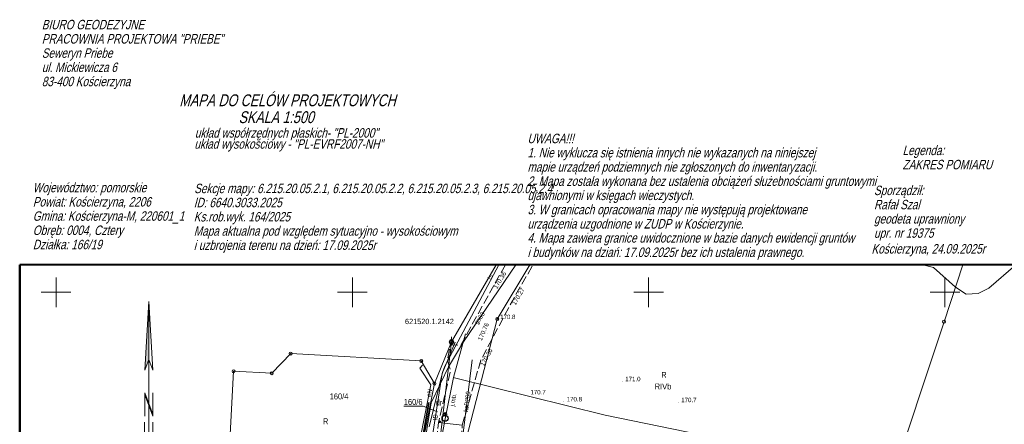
# Model space of a CAD drawing. Header units: metres. Extents: x 6499494 to 6499783, y 5999642 to 5999846.
# Tile 8 of 12: x 6499494 to 6499660, y 5999778 to 5999846. Entities that reach past the tile are written whole.
import ezdxf
from ezdxf.enums import TextEntityAlignment as Align

# ---------------------------------------------------------------- set-up
doc = ezdxf.new("R2010")
doc.units = ezdxf.units.M
for name, pattern in [('1.5_0.5', [2, 1.5, -0.5]), ('219-500', [0]), ('egkk-500', [0]), ('egug-500', [0])]:
    doc.linetypes.add(name, pattern=pattern)
doc.layers.get('0').update_dxf_attribs({"color": 2, "lineweight": 5})
doc.styles.get("Standard").update_dxf_attribs({"font": 'Working1250', "width": 0.75})
doc.linetypes.add('902-500', pattern='A,3.75,0,[1,ksztalty.shx,S=0.5,R=0,X=0,Y=0],3.75', length=7.5)

# ---------------------------------------------------------------- blocks, each defined once
blk = doc.blocks.new('202')
at = {"color": 0, "linetype": 'Continuous', "lineweight": 0}
blk.add_circle((0, 0), 0.25, dxfattribs=at)
blk = doc.blocks.new('SUWH')
at = {"color": 0, "linetype": 'Continuous'}
for p in [(-0.354, 0.646), (0, 0.5), (0.354, 0.646)]:
    blk.add_line(p, (0, 1), dxfattribs=at)
blk.add_circle((0, 0), 0.5, dxfattribs=at)
blk = doc.blocks.new('US25')
at = {"linetype": 'Continuous', "lineweight": 0}
h = blk.add_hatch(color=0, dxfattribs=at)
edge = h.paths.add_edge_path()
edge.add_arc((0, 0), 0.2, 0, 360)
blk = doc.blocks.new('PW01')
at = {"linetype": 'Continuous', "lineweight": 13}
h = blk.add_hatch(color=0, dxfattribs=at)
edge = h.paths.add_edge_path()
edge.add_arc((0, 0), 0.045, 0, 360)
blk = doc.blocks.new('131')
at = {"color": 0, "linetype": 'Continuous', "lineweight": 13}
blk.add_line((0, 0.375), (0, 0.875), dxfattribs=at)
blk.add_circle((0, 0), 0.375, dxfattribs=at)
blk = doc.blocks.new('W_POL')
at = {"color": 0, "linetype": 'Continuous', "lineweight": 0}
for p, q in [((0, 13.393), (-0.67, 1.818)), ((0, 13.393), (0, -3.92)), ((0, 13.393), (0.668, 1.818)), ((-0.67, 1.818), (0, 3.636)), ((0.668, 1.818), (0, 3.636)), ((-0.67, -2.007), (-0.67, -5.929)), ((-0.67, -2.007), (0.669, -5.621)), ((-0.67, -2.314), (0.67, -5.929)), ((0.669, -2.007), (0.669, -5.929)), ((0, -3.92), (0, -4.59)), ((0, -4.59), (0, -10.676)), ((-0.755, -6.94), (-0.755, -13.393)), ((0.671, -6.94), (0.671, -13.393))]:
    blk.add_line(p, q, dxfattribs=at)
at = {"color": 0, "linetype": 'Continuous', "lineweight": 0, "extrusion": (0, 0, -1)}
for points in [[(0, 13.393), (0, 3.636), (0.67, 1.818)], [(0, -3.814), (0, -4.122), (0.67, -2.007), (0.67, -2.314)]]:
    blk.add_solid(points, dxfattribs=at)

msp = doc.modelspace()

# ---------------------------------------------------------------- linework, layer by layer
at = {"layer": '211-numer działki ewidencyjnej', "color": 0, "linetype": 'CONTINUOUS', "lineweight": 18, "flags": 128}
msp.add_lwpolyline([(6499564.37, 5999779.81), (6499561.95, 5999780.79), (6499558.681, 5999780.79)], dxfattribs=at)
at = {"layer": '217-kontur klasyfikacyjny', "color": 92, "linetype": 'egkk-500', "lineweight": 18, "flags": 128}
for points in [[(6499579.923, 5999804.64), (6499574.44, 5999795.47)], [(6499648.07, 5999804.15), (6499646.265, 5999804.64)], [(6499651.8, 5999800.84), (6499648.07, 5999804.15)], [(6499661.976, 5999804.64), (6499657.39, 5999800.7)], [(6499653.59, 5999799.65), (6499651.8, 5999800.84)], [(6499657.39, 5999800.7), (6499655.59, 5999799.81)], [(6499655.59, 5999799.81), (6499653.59, 5999799.65)], [(6499574.44, 5999795.47), (6499568.25, 5999771.52)], [(6499539.59, 5999789.66), (6499536.4, 5999786.34)], [(6499561.62, 5999788.42), (6499539.59, 5999789.66)], [(6499563.84, 5999784.58), (6499561.62, 5999788.42)], [(6499529.95, 5999786.66), (6499529.27, 5999773.84)], [(6499536.4, 5999786.34), (6499529.95, 5999786.66)], [(6499561.38, 5999772.19), (6499563.84, 5999784.58)]]:
    msp.add_lwpolyline(points, dxfattribs=at)
at = {"layer": '218-kontur użytku gruntowego', "color": 3, "linetype": 'egug-500', "lineweight": 18, "flags": 128}
for points in [[(6499574.261, 5999804.64), (6499566.74, 5999791.62)], [(6499579.923, 5999804.64), (6499574.44, 5999795.47)], [(6499574.44, 5999795.47), (6499579.923, 5999804.64)], [(6499648.07, 5999804.15), (6499646.265, 5999804.64)], [(6499651.8, 5999800.84), (6499648.07, 5999804.15)], [(6499661.976, 5999804.64), (6499657.39, 5999800.7)], [(6499653.59, 5999799.65), (6499651.8, 5999800.84)], [(6499657.39, 5999800.7), (6499655.59, 5999799.81)], [(6499655.59, 5999799.81), (6499653.59, 5999799.65)], [(6499574.44, 5999795.47), (6499568.25, 5999771.52)], [(6499568.25, 5999771.52), (6499574.44, 5999795.47)], [(6499566.74, 5999791.62), (6499563.84, 5999784.58)], [(6499564.4, 5999772.03), (6499566.74, 5999791.62)], [(6499566.74, 5999791.62), (6499564.4, 5999772.03)], [(6499539.59, 5999789.66), (6499536.4, 5999786.34)], [(6499561.62, 5999788.42), (6499539.59, 5999789.66)], [(6499563.84, 5999784.58), (6499561.62, 5999788.42)], [(6499529.95, 5999786.66), (6499529.27, 5999773.84)], [(6499536.4, 5999786.34), (6499529.95, 5999786.66)], [(6499561.38, 5999772.19), (6499563.84, 5999784.58)], [(6499563.84, 5999784.58), (6499561.38, 5999772.19)]]:
    msp.add_lwpolyline(points, dxfattribs=at)
at = {"layer": '219-działka ewidencyjna', "color": 7, "linetype": '219-500', "lineweight": 18, "flags": 128}
for points in [[(6499566.74, 5999791.62), (6499574.261, 5999804.64)], [(6499579.923, 5999804.64), (6499574.44, 5999795.47)], [(6499653.025, 5999804.64), (6499649.84, 5999795.03)], [(6499574.44, 5999795.47), (6499568.25, 5999771.52)], [(6499640.43, 5999766.58), (6499649.84, 5999795.03)], [(6499566.74, 5999791.62), (6499563.84, 5999784.58)], [(6499566.74, 5999791.62), (6499564.4, 5999772.03)], [(6499539.59, 5999789.66), (6499536.4, 5999786.34)], [(6499539.59, 5999789.66), (6499561.62, 5999788.42)], [(6499563.84, 5999784.58), (6499561.62, 5999788.42)], [(6499529.95, 5999786.66), (6499529.27, 5999773.84)], [(6499536.4, 5999786.34), (6499529.95, 5999786.66)], [(6499561.38, 5999772.19), (6499563.84, 5999784.58)]]:
    msp.add_lwpolyline(points, dxfattribs=at)
at = {"layer": '312-budynek ewidencyjny', "color": 7, "linetype": 'CONTINUOUS', "lineweight": 50, "flags": 128}
msp.add_lwpolyline([(6499493.86, 5999804.64), (6499782.49, 5999804.67), (6499782.51, 5999645.37), (6499493.88, 5999645.34)], close=True, dxfattribs=at)
at = {"layer": 'jezdnia', "color": 7, "linetype": '1.5_0.5', "lineweight": 18, "flags": 128}
for points in [[(6499564.54, 5999778.03), (6499568.54, 5999777.56), (6499571.68, 5999788.54), (6499577, 5999798.57), (6499580.485, 5999804.64)], [(6499575.825, 5999804.64), (6499573.97, 5999801.37), (6499568.3, 5999791.07), (6499566.57, 5999791.12), (6499566.02, 5999788.61), (6499566.58, 5999786.73), (6499564.54, 5999778.03)], [(6499568.956, 5999645.37), (6499568.85, 5999659.18), (6499568.72, 5999668.86), (6499568.27, 5999694.28), (6499568.43, 5999700.38), (6499568.41, 5999705.71), (6499569.9, 5999707.08), (6499570.15, 5999715.14), (6499568.27, 5999715.45), (6499568.06, 5999735.95), (6499567.84, 5999745.94), (6499567.91, 5999757.29), (6499567.94, 5999764.84), (6499568.18, 5999770.31), (6499568.54, 5999777.56), (6499564.54, 5999778.03), (6499563.65, 5999769.69), (6499563.93, 5999764.22), (6499563.92, 5999757.08), (6499563.92, 5999747.33), (6499563.94, 5999744.24), (6499563.98, 5999735.97), (6499564.05, 5999732.1), (6499564.21, 5999715.63), (6499564.3, 5999708.31), (6499564.31, 5999706.14), (6499564.45, 5999690.02), (6499564.55, 5999678.92), (6499564.68, 5999668.67), (6499564.76, 5999663.41), (6499564.83, 5999658.36), (6499564.94, 5999648.1), (6499564.966, 5999645.37)]]:
    msp.add_lwpolyline(points, dxfattribs=at)
at = {"layer": 'ogrodzenie trwałe', "color": 7, "linetype": '902-500', "lineweight": 35, "flags": 128}
msp.add_lwpolyline([(6499562.89, 5999781.37), (6499561.31, 5999772.29)], dxfattribs=at)
at = {"layer": 'przewód elektroenergetyczny podziemny', "color": 1, "linetype": 'CONTINUOUS', "lineweight": 18, "flags": 128}
msp.add_lwpolyline([(6499558.58, 5999774.55), (6499559.71, 5999774), (6499561.31, 5999774.71), (6499563.26, 5999784.37), (6499561.38, 5999787.17), (6499561.84, 5999787.67)], dxfattribs=at)
at = {"layer": 'przewód gazowy', "color": 52, "linetype": 'CONTINUOUS', "lineweight": 18, "flags": 128}
msp.add_lwpolyline([(6499574.55, 5999702.01), (6499572.08, 5999701.87), (6499570.55, 5999701.91), (6499570.46, 5999702.91), (6499569.58, 5999716.86), (6499568.89, 5999747.71), (6499568.88, 5999751.4), (6499568.78, 5999771.07), (6499568.57, 5999771.17), (6499563.66, 5999773.65), (6499562.17, 5999774.4), (6499563.3, 5999781.32), (6499566.36, 5999787.64), (6499566.38, 5999787.67), (6499568.74, 5999791.66), (6499577.611, 5999804.64)], dxfattribs=at)
at = {"layer": 'przewód kanalizacyjny', "color": 34, "linetype": 'CONTINUOUS', "lineweight": 18, "flags": 128}
msp.add_lwpolyline([(6499570.2, 5999788.59), (6499567.75, 5999768.44)], dxfattribs=at)
at = {"layer": 'przewód telekomunikacyjny podziemny', "color": 30, "linetype": 'CONTINUOUS', "lineweight": 18, "flags": 128}
for points in [[(6499574.744, 5999804.64), (6499567.77, 5999791.65), (6499565.61, 5999787.53), (6499565.2, 5999786.46), (6499562.98, 5999777.28)], [(6499567.34, 5999791.56), (6499565.16, 5999786.3), (6499563.35, 5999774.71), (6499563.36, 5999751.69), (6499563.37, 5999750.96), (6499563.35, 5999749.79), (6499563.35, 5999749.13)]]:
    msp.add_lwpolyline(points, dxfattribs=at)
at = {"layer": 'przewód wodociągowy', "color": 5, "linetype": 'CONTINUOUS', "lineweight": 18, "flags": 128}
for points in [[(6499569.09, 5999793.01), (6499567.08, 5999785.63), (6499565.64, 5999778.66), (6499564.4, 5999772.03), (6499564.18, 5999764.19), (6499563.99, 5999745.99), (6499563.84, 5999743.67), (6499564.33, 5999715.9), (6499564.44, 5999707.78), (6499564.58, 5999701.33), (6499564.8, 5999682.89)], [(6499567.08, 5999785.63), (6499567.21, 5999785.56), (6499592.68, 5999779.24), (6499640.68, 5999769.42), (6499677.38, 5999764.05)]]:
    msp.add_lwpolyline(points, dxfattribs=at)
at = {"layer": 'Wstawianie ramki sekcyjnej z opisem', "color": 7, "linetype": 'CONTINUOUS', "lineweight": 13, "flags": 128}
for points in [[(6499500, 5999797.5), (6499500, 5999802.5)], [(6499500, 5999797.5), (6499500, 5999802.5)], [(6499500, 5999797.5), (6499500, 5999802.5)], [(6499500, 5999797.5), (6499500, 5999802.5)], [(6499500, 5999797.5), (6499500, 5999802.5)], [(6499500, 5999797.5), (6499500, 5999802.5)], [(6499550, 5999797.5), (6499550, 5999802.5)], [(6499550, 5999797.5), (6499550, 5999802.5)], [(6499550, 5999797.5), (6499550, 5999802.5)], [(6499550, 5999797.5), (6499550, 5999802.5)], [(6499550, 5999797.5), (6499550, 5999802.5)], [(6499550, 5999797.5), (6499550, 5999802.5)], [(6499550, 5999797.5), (6499550, 5999802.5)], [(6499550, 5999797.5), (6499550, 5999802.5)], [(6499550, 5999797.5), (6499550, 5999802.5)], [(6499550, 5999797.5), (6499550, 5999802.5)], [(6499550, 5999797.5), (6499550, 5999802.5)], [(6499550, 5999797.5), (6499550, 5999802.5)], [(6499550, 5999797.5), (6499550, 5999802.5)], [(6499550, 5999797.5), (6499550, 5999802.5)], [(6499550, 5999797.5), (6499550, 5999802.5)], [(6499600, 5999797.5), (6499600, 5999802.5)], [(6499600, 5999797.5), (6499600, 5999802.5)], [(6499600, 5999797.5), (6499600, 5999802.5)], [(6499600, 5999797.5), (6499600, 5999802.5)], [(6499600, 5999797.5), (6499600, 5999802.5)], [(6499600, 5999797.5), (6499600, 5999802.5)], [(6499650, 5999797.5), (6499650, 5999802.5)], [(6499650, 5999797.5), (6499650, 5999802.5)], [(6499650, 5999797.5), (6499650, 5999802.5)], [(6499650, 5999797.5), (6499650, 5999802.5)], [(6499650, 5999797.5), (6499650, 5999802.5)], [(6499650, 5999797.5), (6499650, 5999802.5)], [(6499650, 5999797.5), (6499650, 5999802.5)], [(6499650, 5999797.5), (6499650, 5999802.5)], [(6499650, 5999797.5), (6499650, 5999802.5)], [(6499650, 5999797.5), (6499650, 5999802.5)], [(6499650, 5999797.5), (6499650, 5999802.5)], [(6499650, 5999797.5), (6499650, 5999802.5)], [(6499497.5, 5999800), (6499502.5, 5999800)], [(6499497.5, 5999800), (6499502.5, 5999800)], [(6499497.5, 5999800), (6499502.5, 5999800)], [(6499497.5, 5999800), (6499502.5, 5999800)], [(6499497.5, 5999800), (6499502.5, 5999800)], [(6499497.5, 5999800), (6499502.5, 5999800)], [(6499547.5, 5999800), (6499552.5, 5999800)], [(6499547.5, 5999800), (6499552.5, 5999800)], [(6499547.5, 5999800), (6499552.5, 5999800)], [(6499547.5, 5999800), (6499552.5, 5999800)], [(6499547.5, 5999800), (6499552.5, 5999800)], [(6499547.5, 5999800), (6499552.5, 5999800)], [(6499547.5, 5999800), (6499552.5, 5999800)], [(6499547.5, 5999800), (6499552.5, 5999800)], [(6499547.5, 5999800), (6499552.5, 5999800)], [(6499547.5, 5999800), (6499552.5, 5999800)], [(6499547.5, 5999800), (6499552.5, 5999800)], [(6499547.5, 5999800), (6499552.5, 5999800)], [(6499547.5, 5999800), (6499552.5, 5999800)], [(6499547.5, 5999800), (6499552.5, 5999800)], [(6499547.5, 5999800), (6499552.5, 5999800)], [(6499597.5, 5999800), (6499602.5, 5999800)], [(6499597.5, 5999800), (6499602.5, 5999800)], [(6499597.5, 5999800), (6499602.5, 5999800)], [(6499597.5, 5999800), (6499602.5, 5999800)], [(6499597.5, 5999800), (6499602.5, 5999800)], [(6499597.5, 5999800), (6499602.5, 5999800)], [(6499647.5, 5999800), (6499652.5, 5999800)], [(6499647.5, 5999800), (6499652.5, 5999800)], [(6499647.5, 5999800), (6499652.5, 5999800)], [(6499647.5, 5999800), (6499652.5, 5999800)], [(6499647.5, 5999800), (6499652.5, 5999800)], [(6499647.5, 5999800), (6499652.5, 5999800)], [(6499647.5, 5999800), (6499652.5, 5999800)], [(6499647.5, 5999800), (6499652.5, 5999800)], [(6499647.5, 5999800), (6499652.5, 5999800)], [(6499647.5, 5999800), (6499652.5, 5999800)], [(6499647.5, 5999800), (6499652.5, 5999800)], [(6499647.5, 5999800), (6499652.5, 5999800)]]:
    msp.add_lwpolyline(points, dxfattribs=at)

# ---------------------------------------------------------------- block references
at = {"layer": '131-Punkt osnowy pomiarowej', "color": 7, "linetype": 'CONTINUOUS', "lineweight": 18}
msp.add_blockref('131', (6499566.72, 5999791.61), dxfattribs=at)
at = {"layer": '202-punkt graniczny', "color": 7, "linetype": 'CONTINUOUS', "lineweight": 18}
for p in [(6499574.44, 5999795.47), (6499649.84, 5999795.03), (6499566.74, 5999791.62), (6499539.59, 5999789.66), (6499561.62, 5999788.42), (6499529.95, 5999786.66), (6499536.4, 5999786.34), (6499563.84, 5999784.58)]:
    msp.add_blockref('202', p, dxfattribs=at)
at = {"layer": 'hydrant', "color": 5, "linetype": 'CONTINUOUS', "lineweight": 18}
msp.add_blockref('SUWH', (6499565.64, 5999778.73), dxfattribs=at)
at = {"layer": 'pikieta naturalna', "color": 7, "linetype": 'CONTINUOUS', "lineweight": 13}
for p in [(6499574.44, 5999795.47), (6499595.55, 5999784.99), (6499580.08, 5999782.36), (6499585.67, 5999781.59), (6499605, 5999781.45)]:
    msp.add_blockref('PW01', p, dxfattribs=at)
at = {"layer": 'pikieta sztuczna', "color": 7, "linetype": 'CONTINUOUS', "lineweight": 13}
for p in [(6499573.97, 5999801.37), (6499577, 5999798.57), (6499572.8, 5999793.1), (6499571.68, 5999788.54), (6499564.54, 5999778.03)]:
    msp.add_blockref('PW01', p, dxfattribs=at)
at = {"layer": 'zasuwa lub zawór', "color": 5, "linetype": 'CONTINUOUS', "lineweight": 18}
msp.add_blockref('US25', (6499564.76, 5999778.18), dxfattribs=at)
at = {"layer": 'Znak północy', "color": 7, "linetype": 'CONTINUOUS', "lineweight": 25}
msp.add_blockref('W_POL', (6499515.66, 5999785.03), dxfattribs=at)

# ---------------------------------------------------------------- texts
at = {"layer": '131-Punkt osnowy pomiarowej-Atr103', "color": 7, "width": 0.9}
msp.add_text('621520.1.2142', height=0.9, dxfattribs=at).set_placement((6499558.88, 5999794.62))
at = {"layer": '209-oznaczenie konturu klasyfikacyjnego', "color": 92, "linetype": 'CONTINUOUS', "lineweight": 18, "width": 0.79}
msp.add_text('RIVb', height=1, dxfattribs=at).set_placement((6499601.02, 5999784.6), align=Align.TOP_LEFT)
at = {"layer": '210-oznaczenie konturu użytku gruntowego', "color": 3, "linetype": 'CONTINUOUS', "lineweight": 18, "width": 0.79}
for s, p in [('R', (6499602.12, 5999785.56)), ('dr', (6499564.05, 5999780.88)), ('R', (6499545.03, 5999777.74))]:
    msp.add_text(s, height=1, dxfattribs=at).set_placement(p)
at = {"layer": '211-numer działki ewidencyjnej', "color": 7, "linetype": 'CONTINUOUS', "lineweight": 18, "width": 0.79}
msp.add_text('160/4', height=1, dxfattribs=at).set_placement((6499546.17, 5999782.92), align=Align.TOP_LEFT)
msp.add_text('160/6', height=1, dxfattribs=at).set_placement((6499558.681, 5999780.99))
at = {"layer": 'jezdnia-Atr17', "color": 7, "width": 0.9}
msp.add_text('j.mb.', height=0.75, rotation=79.176, dxfattribs=at).set_placement((6499566.81, 5999780.77), align=Align.MIDDLE_LEFT)
msp.add_text('j.mb.', height=0.75, rotation=79.176, dxfattribs=at).set_placement((6499566.81, 5999780.77), align=Align.MIDDLE_LEFT)
at = {"layer": 'pikieta naturalna-Atr2', "color": 7, "width": 0.9}
for s, p in [('170.8', (6499574.94, 5999795.47)), ('171.0', (6499596.05, 5999784.99)), ('170.8', (6499586.17, 5999781.59)), ('170.7', (6499605.5, 5999781.45))]:
    msp.add_text(s, height=0.75, dxfattribs=at).set_placement(p)
msp.add_text('170.7', height=0.75, dxfattribs=at).set_placement((6499580.05, 5999783.51), align=Align.TOP_LEFT)
at = {"layer": 'pikieta sztuczna-Atr2', "color": 7, "width": 0.9}
for s, rotation, p in [('170.36', 58.84, (6499574.39, 5999800.5)), ('170.27', 60.077, (6499577.54, 5999797.75)), ('170.76', 66.381, (6499571.82, 5999791.75)), ('170.36', 61.343, (6499572.18, 5999787.46))]:
    msp.add_text(s, height=0.75, rotation=rotation, dxfattribs=at).set_placement(p)
at = {"layer": 'przewód elektroenergetyczny podziemny-Atr1', "color": 1, "width": 0.9}
msp.add_text('eN', height=0.75, rotation=78.587, dxfattribs=at).set_placement((6499562.86, 5999782.37), align=Align.MIDDLE_LEFT)
at = {"layer": 'przewód gazowy-Atr1', "color": 40, "width": 0.9}
msp.add_text('gs63', height=0.75, rotation=55.65, dxfattribs=at).set_placement((6499570.83, 5999794.71), align=Align.MIDDLE_LEFT)
at = {"layer": 'przewód kanalizacyjny-Atr1', "color": 34, "width": 0.9}
msp.add_text('ksD200', height=0.75, rotation=83.067, dxfattribs=at).set_placement((6499569.13, 5999779.82), align=Align.MIDDLE_LEFT)
at = {"layer": 'przewód telekomunikacyjny podziemny-Atr1', "color": 30, "width": 0.9}
msp.add_text('ts', height=0.75, rotation=61.768, dxfattribs=at).set_placement((6499573.36, 5999802.06))
msp.add_text('tD', height=0.75, rotation=81.124, dxfattribs=at).set_placement((6499563.92, 5999778.39), align=Align.MIDDLE_LEFT)
at = {"layer": 'Ramki i opis wydruku', "color": 94, "linetype": 'CONTINUOUS', "lineweight": 13, "oblique": 15, "width": 0.79}
for s, p in [('BIURO GEODEZYJNE', (6499497.59, 5999844.36)), ('PRACOWNIA PROJEKTOWA "PRIEBE"', (6499497.59, 5999841.96)), ('Seweryn Priebe', (6499497.59, 5999839.56)), ('ul. Mickiewicza 6', (6499497.59, 5999837.16)), ('83-400 Kościerzyna', (6499497.59, 5999834.76)), ('ZAKRES POMIARU', (6499642.84, 5999820.74)), ('Rafał Szal', (6499638.03, 5999813.99)), ('geodeta uprawniony', (6499638.03, 5999811.59)), ('upr. nr 19375', (6499638.03, 5999809.19))]:
    msp.add_text(s, height=1.6, dxfattribs=at).set_placement(p)
at = {"layer": 'Ramki i opis wydruku', "color": 7, "linetype": 'CONTINUOUS', "lineweight": 13, "oblique": 15, "width": 0.79}
for s, p in [('MAPA DO CELÓW PROJEKTOWYCH', (6499539.06, 5999831.39)), ('SKALA 1:500', (6499537.14, 5999828.54))]:
    msp.add_text(s, height=2, dxfattribs=at).set_placement(p, align=Align.CENTER)
for s, p in [('układ współrzędnych płaskich- "PL-2000"', (6499523.42, 5999826.09)), ('układ wysokościowy - "PL-EVRF2007-NH"', (6499523.34, 5999824.22)), ('UWAGA!!!', (6499579.56, 5999825.15)), ('1. Nie wyklucza się istnienia innych nie wykazanych na niniejszej', (6499579.56, 5999822.75)), ('Legenda:', (6499642.84, 5999823.14)), ('mapie urządzeń podziemnych nie zgłoszonych do inwentaryzacji.', (6499579.56, 5999820.35)), ('2. Mapa została wykonana bez ustalenia obciążeń służebnościami gruntowymi', (6499579.56, 5999817.95)), ('Województwo: pomorskie', (6499496.08, 5999816.86)), ('Sekcje mapy: 6.215.20.05.2.1, 6.215.20.05.2.2, 6.215.20.05.2.3, 6.215.20.05.2.4', (6499523.31, 5999816.72)), ('ujawnionymi w księgach wieczystych.', (6499579.56, 5999815.55)), ('Sporządził:', (6499638.03, 5999816.39)), ('Powiat: Kościerzyna, 2206', (6499496.08, 5999814.46)), ('ID: 6640.3033.2025', (6499523.24, 5999814.34)), ('Gmina: Kościerzyna-M, 220601_1', (6499496.08, 5999812.06)), ('3. W granicach opracowania mapy nie występują projektowane', (6499579.56, 5999813.15)), ('Ks.rob.wyk. 164/2025', (6499523.24, 5999811.94)), ('urządzenia uzgodnione w ZUDP w Kościerzynie.', (6499579.56, 5999810.75)), ('Obręb: 0004, Cztery', (6499496.08, 5999809.66)), ('Mapa aktualna pod względem sytuacyjno - wysokościowym', (6499523.24, 5999809.54)), ('Działka: 166/19', (6499496.08, 5999807.26)), ('i uzbrojenia terenu na dzień: 17.09.2025r', (6499523.24, 5999807.14)), ('4. Mapa zawiera granice uwidocznione w bazie danych ewidencji gruntów', (6499579.55, 5999808.38)), ('i budynków na dziań: 17.09.2025r bez ich ustalenia prawnego.', (6499579.56, 5999805.95)), ('Kościerzyna, 24.09.2025r', (6499637.61, 5999806.53))]:
    msp.add_text(s, height=1.6, dxfattribs=at).set_placement(p)

doc.saveas('drawing.dxf')
